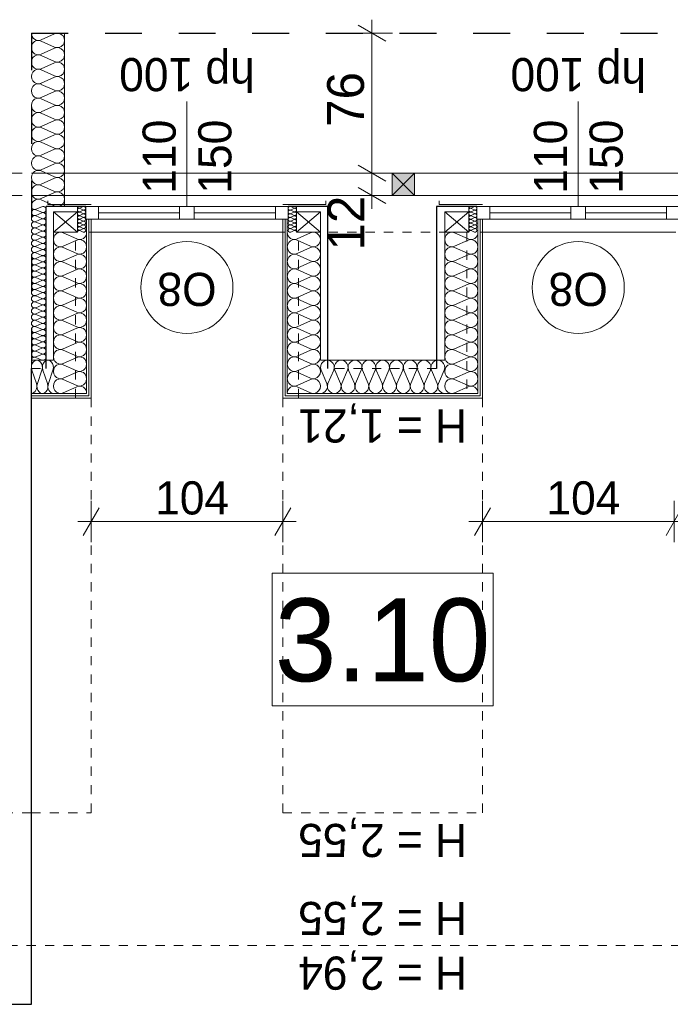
# Model space of a CAD drawing. Extents: x -145259 to -66341, y -2316 to 227384.
# Tile 127 of 143: x -93522 to -89989, y 175704 to 181047. Entities that reach past the tile are written whole.
import ezdxf

# ---------------------------------------------------------------- set-up
doc = ezdxf.new("R2010")
doc.units = 0
doc.header["$MEASUREMENT"] = 0
for name, pattern in [('Hidden Line', [100, 50, -50]), ('Krawędzie ukryte', [150, 100, -50]), ('Przerywana', [400, 200, -200])]:
    doc.linetypes.add(name, pattern=pattern)
for name, color, linetype in [('Arch ocieplenie', 7, 'Continuous'), ('Arch wymiary', 7, 'Continuous'), ('Arch ściany działowe', 7, 'Continuous')]:
    doc.layers.add(name, color=color, linetype=linetype)
for name, color, linetype, lineweight, true_color in [('Arch ocieplenie_Nr_Pióra__24', 7, 'Continuous', 13, 0x029e21), ('Arch okna_Nr_Pióra__25', 7, 'Continuous', 15, 0x40a5ff), ('INWENT.ŚCIANY_Nr_Pióra__2', 7, 'Continuous', 13, 0x7f7f7f), ('Inwentaryzacja Konst._Nr_Pióra__3', 7, 'Continuous', 20, 0xff6600)]:
    doc.layers.add(name, color=color, linetype=linetype, lineweight=lineweight, true_color=true_color)
for name, color, linetype, lineweight in [('Arch opisy okien_Nr_Pióra__21', 7, 'Continuous', 13), ('Arch opisy_Nr_Pióra__1', 7, 'Continuous', 25), ('Arch opisy_Nr_Pióra__21', 7, 'Continuous', 13), ('Arch wymiary_Nr_Pióra__21', 7, 'Continuous', 13), ('Arch wymiary_Nr_Pióra__5', 7, 'Continuous', 13), ('Arch ściany działowe_Nr_Pióra__5', 7, 'Continuous', 13), ('INWENT DACH_Nr_Pióra__21', 7, 'Continuous', 13), ('INWENT OPISY_Nr_Pióra__21', 7, 'Continuous', 13), ('INWENT. OKNA_Nr_Pióra__21', 7, 'Continuous', 13), ('INWENT.ŚCIANY_Nr_Pióra__1', 7, 'Continuous', 25), ('INWENT.ŚCIANY_Nr_Pióra__20', 1, 'Continuous', 20)]:
    doc.layers.add(name, color=color, linetype=linetype, lineweight=lineweight)
doc.styles.add('GENERATED_STYLE_1', font='txt')
doc.styles.add('GENERATED_STYLE_2', font='txt')
doc.styles.add('GENERATED_STYLE_5', font='txt')
doc.styles.add('GENERATED_STYLE_7', font='txt')
doc.styles.add('GENERATED_STYLE_8', font='txt')
doc.dimstyles.new('GENERATED_STYLE__2', dxfattribs={"dimtxt": 179.999995, "dimasz": 114, "dimexe": 0.18, "dimexo": 0, "dimgap": 0.09, "dimtad": 1, "dimtih": 1, "dimtoh": 1, "dimdec": 0, "dimlfac": 0.1, "dimzin": 0, "dimdsep": 46, "dimtxsty": 'GENERATED_STYLE_1', "dimblk": 'ARROWHEAD_2', "dimblk1": 'ARROWHEAD_2', "dimblk2": 'ARROWHEAD_2', "dimcen": 0.09, "dimclrd": 7, "dimclre": 7, "dimclrt": 7, "dimazin": 0, "dimtfac": 1, "dimtdec": 4, "dimtmove": 0, "dimatfit": 3, "dimfxl": 0, "dimtolj": 1, "dimtzin": 0, "dimarcsym": 0})
doc.dimstyles.new('GENERATED_STYLE__5', dxfattribs={"dimtxt": 200, "dimasz": 114, "dimexe": 0.18, "dimexo": 0, "dimgap": 0.09, "dimtad": 1, "dimdec": 0, "dimlfac": 0.1, "dimzin": 0, "dimdsep": 46, "dimtxsty": 'GENERATED_STYLE_2', "dimblk": 'ARROWHEAD_2', "dimblk1": 'ARROWHEAD_2', "dimblk2": 'ARROWHEAD_2', "dimcen": 0.09, "dimclrd": 7, "dimclre": 7, "dimclrt": 7, "dimazin": 0, "dimtfac": 1, "dimtdec": 4, "dimtmove": 0, "dimatfit": 3, "dimfxl": 0, "dimtolj": 1, "dimtzin": 0, "dimarcsym": 0})

# ---------------------------------------------------------------- blocks, each defined once
blk = doc.blocks.new('Ściana_628', base_point=(-92093.7, 178993.6))
at = {"layer": 'Arch ściany działowe_Nr_Pióra__5', "linetype": 'Continuous'}
for p, q in [((-91021.2, 179006.1), (-92081.2, 179006.1)), ((-92093.7, 178993.6), (-91008.7, 178993.6))]:
    blk.add_line(p, q, dxfattribs=at)
blk = doc.blocks.new('Ściana_629', base_point=(-92081.2, 179006.1))
at = {"layer": 'Arch ściany działowe_Nr_Pióra__5', "linetype": 'Continuous'}
for p, q in [((-92081.2, 179006.1), (-91021.2, 179006.1)), ((-91033.7, 179018.6), (-92068.7, 179018.6))]:
    blk.add_line(p, q, dxfattribs=at)
blk = doc.blocks.new('Ściana_630', base_point=(-93458.7, 178993.6))
at = {"layer": 'Arch ściany działowe_Nr_Pióra__5', "linetype": 'Continuous'}
for p, q in [((-93146.2, 179006.1), (-93458.7, 179006.1)), ((-93458.7, 179006.1), (-93458.7, 178993.6)), ((-93458.7, 178993.6), (-93133.7, 178993.6))]:
    blk.add_line(p, q, dxfattribs=at)
blk = doc.blocks.new('Ściana_631', base_point=(-93458.7, 179006.1))
at = {"layer": 'Arch ściany działowe_Nr_Pióra__5', "linetype": 'Continuous'}
for p, q in [((-93158.7, 179018.6), (-93458.7, 179018.6)), ((-93458.7, 179018.6), (-93458.7, 179006.1)), ((-93458.7, 179006.1), (-93146.2, 179006.1))]:
    blk.add_line(p, q, dxfattribs=at)
blk = doc.blocks.new('Ściana_636', base_point=(-92093.7, 178993.6))
at = {"layer": 'Arch ściany działowe_Nr_Pióra__5', "linetype": 'Continuous'}
for p, q in [((-92081.2, 179963.6), (-92093.7, 179963.6)), ((-92093.7, 179963.6), (-92093.7, 178993.6)), ((-92081.2, 179006.1), (-92081.2, 179963.6))]:
    blk.add_line(p, q, dxfattribs=at)
blk = doc.blocks.new('Ściana_637', base_point=(-92081.2, 179006.1))
at = {"layer": 'Arch ściany działowe_Nr_Pióra__5', "linetype": 'Continuous'}
for p, q in [((-92068.7, 179963.6), (-92081.2, 179963.6)), ((-92081.2, 179963.6), (-92081.2, 179006.1)), ((-92068.7, 179018.6), (-92068.7, 179963.6))]:
    blk.add_line(p, q, dxfattribs=at)
blk = doc.blocks.new('Ściana_638', base_point=(-93133.7, 178993.6))
at = {"layer": 'Arch ściany działowe_Nr_Pióra__5', "linetype": 'Continuous'}
for p, q in [((-93133.7, 179963.6), (-93146.2, 179963.6)), ((-93146.2, 179963.6), (-93146.2, 179006.1)), ((-93133.7, 178993.6), (-93133.7, 179963.6))]:
    blk.add_line(p, q, dxfattribs=at)
blk = doc.blocks.new('Ściana_639', base_point=(-93146.2, 179006.1))
at = {"layer": 'Arch ściany działowe_Nr_Pióra__5', "linetype": 'Continuous'}
for p, q in [((-93146.2, 179963.6), (-93158.7, 179963.6)), ((-93158.7, 179963.6), (-93158.7, 179018.6)), ((-93146.2, 179006.1), (-93146.2, 179963.6))]:
    blk.add_line(p, q, dxfattribs=at)
blk = doc.blocks.new('Ściana_642', base_point=(-91008.7, 178993.6))
at = {"layer": 'Arch ściany działowe_Nr_Pióra__5', "linetype": 'Continuous'}
for p, q in [((-91008.7, 179963.6), (-91021.2, 179963.6)), ((-91021.2, 179963.6), (-91021.2, 179006.1)), ((-91008.7, 178993.6), (-91008.7, 179963.6))]:
    blk.add_line(p, q, dxfattribs=at)
blk = doc.blocks.new('Ściana_643', base_point=(-91021.2, 179006.1))
at = {"layer": 'Arch ściany działowe_Nr_Pióra__5', "linetype": 'Continuous'}
for p, q in [((-91021.2, 179963.6), (-91033.7, 179963.6)), ((-91033.7, 179963.6), (-91033.7, 179018.6)), ((-91021.2, 179006.1), (-91021.2, 179963.6))]:
    blk.add_line(p, q, dxfattribs=at)
blk = doc.blocks.new('Izolacja cieplna 14_59', base_point=(-91213.7, 179018.6))
at = {"layer": 'Arch ocieplenie_Nr_Pióra__24', "linetype": 'Continuous'}
for p, q in [((-91854.4, 179072.2), (-91885.6, 179145)), ((-91816.9, 179145), (-91848.1, 179072.2)), ((-91779.4, 179072.2), (-91810.6, 179145)), ((-91741.9, 179145), (-91773.1, 179072.2)), ((-91704.4, 179072.2), (-91735.6, 179145)), ((-91666.9, 179145), (-91698.1, 179072.2)), ((-91629.4, 179072.2), (-91660.6, 179145)), ((-91591.9, 179145), (-91623.1, 179072.2)), ((-91554.4, 179072.2), (-91585.6, 179145)), ((-91516.9, 179145), (-91548.1, 179072.2)), ((-91479.4, 179072.2), (-91510.6, 179145)), ((-91441.9, 179145), (-91473.1, 179072.2)), ((-91404.4, 179072.2), (-91435.6, 179145)), ((-91366.9, 179145), (-91398.1, 179072.2)), ((-91329.4, 179072.2), (-91360.6, 179145)), ((-91291.9, 179145), (-91323.1, 179072.2)), ((-91254.4, 179072.2), (-91285.6, 179145)), ((-91216.9, 179145), (-91248.1, 179072.2))]:
    blk.add_line(p, q, dxfattribs=at)
for centre, start_param, end_param in [((-91851.2, 179160.3), 1.158003, 5.125183), ((-91776.2, 179160.3), 1.158003, 5.125183), ((-91701.2, 179160.3), 1.158003, 5.125183), ((-91626.2, 179160.3), 1.158003, 5.125183), ((-91551.2, 179160.3), 1.158003, 5.125183), ((-91476.2, 179160.3), 1.158003, 5.125183), ((-91401.2, 179160.3), 1.158003, 5.125183), ((-91326.2, 179160.3), 1.158003, 5.125183), ((-91251.2, 179160.3), 1.158003, 5.125183), ((-91888.7, 179056.9), 0, 1.983589), ((-91813.7, 179056.9), 4.299595, 8.266774), ((-91738.7, 179056.9), 4.299595, 8.266774), ((-91663.7, 179056.9), 4.299595, 8.266774), ((-91588.7, 179056.9), 4.299595, 8.266774), ((-91513.7, 179056.9), 4.299595, 8.266774), ((-91438.7, 179056.9), 4.299595, 8.266774), ((-91363.7, 179056.9), 4.299595, 8.266774), ((-91288.7, 179056.9), 4.299595, 8.266774), ((-91213.7, 179056.9), 4.299596, 6.283185)]:
    blk.add_ellipse(centre, major_axis=(0, -38.3), ratio=0.979571, start_param=start_param, end_param=end_param, dxfattribs=at)
blk = doc.blocks.new('Izolacja cieplna 14_60', base_point=(-93458.7, 180973.6))
at = {"layer": 'Arch ocieplenie_Nr_Pióra__24', "linetype": 'Continuous'}
for p, q in [((-93332.4, 180970.3), (-93405.1, 180937.7)), ((-93405.1, 180931.1), (-93332.4, 180898.6)), ((-93332.4, 180892), (-93405.1, 180859.4)), ((-93405.1, 180852.8), (-93332.4, 180820.2)), ((-93332.4, 180813.6), (-93405.1, 180781.1)), ((-93405.1, 180774.5), (-93332.4, 180741.9)), ((-93332.4, 180735.3), (-93405.1, 180702.7)), ((-93405.1, 180696.1), (-93332.4, 180663.6)), ((-93332.4, 180657), (-93405.1, 180624.4)), ((-93405.1, 180617.8), (-93332.4, 180585.2)), ((-93332.4, 180578.6), (-93405.1, 180546.1)), ((-93405.1, 180539.5), (-93332.4, 180506.9)), ((-93332.4, 180500.3), (-93405.1, 180467.7)), ((-93405.1, 180461.1), (-93332.4, 180428.6)), ((-93332.4, 180422), (-93405.1, 180389.4)), ((-93405.1, 180382.8), (-93332.4, 180350.2)), ((-93332.4, 180343.6), (-93405.1, 180311.1)), ((-93405.1, 180304.5), (-93332.4, 180271.9)), ((-93332.4, 180265.3), (-93405.1, 180232.7)), ((-93405.1, 180226.1), (-93332.4, 180193.6)), ((-93332.4, 180187), (-93405.1, 180154.4)), ((-93405.1, 180147.8), (-93332.4, 180115.2)), ((-93332.4, 180108.6), (-93405.1, 180076.1)), ((-93405.1, 180069.5), (-93332.4, 180036.9))]:
    blk.add_line(p, q, dxfattribs=at)
for centre, start_param, end_param in [((-93420.5, 180895.3), 2.7288, 6.695979), ((-93420.5, 180973.6), 4.712389, 6.695979), ((-93317, 180934.4), 5.870392, 9.837571), ((-93317, 180856.1), 5.870392, 9.837571), ((-93420.5, 180816.9), 2.7288, 6.695979), ((-93317, 180777.8), 5.870392, 9.837571), ((-93420.5, 180738.6), 2.7288, 6.695979), ((-93317, 180699.4), 5.870392, 9.837571), ((-93420.5, 180660.3), 2.7288, 6.695979), ((-93317, 180621.1), 5.870392, 9.837571), ((-93420.5, 180581.9), 2.7288, 6.695979), ((-93317, 180542.8), 5.870392, 9.837571), ((-93420.5, 180503.6), 2.7288, 6.695979), ((-93317, 180464.4), 5.870392, 9.837571), ((-93420.5, 180425.3), 2.7288, 6.695979), ((-93317, 180386.1), 5.870392, 9.837571), ((-93420.5, 180346.9), 2.7288, 6.695979), ((-93317, 180307.8), 5.870392, 9.837571), ((-93420.5, 180268.6), 2.7288, 6.695979), ((-93420.5, 180190.3), 2.7288, 6.695979), ((-93317, 180229.4), 5.870392, 9.837571), ((-93317, 180151.1), 5.870392, 9.837571), ((-93420.5, 180111.9), 2.7288, 6.695979), ((-93420.5, 180033.6), 2.7288, 4.712389), ((-93317, 180072.8), 5.870392, 9.837571)]:
    blk.add_ellipse(centre, major_axis=(0, -39.2), ratio=0.977414, start_param=start_param, end_param=end_param, dxfattribs=at)
blk = doc.blocks.new('Izolacja cieplna 14_64', base_point=(-93338.7, 179018.6))
at = {"layer": 'Arch ocieplenie_Nr_Pióra__24', "linetype": 'Continuous'}
for p, q in [((-93431.3, 179072.2), (-93456.2, 179145)), ((-93401.3, 179145), (-93426.2, 179072.2)), ((-93371.3, 179072.2), (-93396.2, 179145)), ((-93341.3, 179145), (-93366.2, 179072.2))]:
    blk.add_line(p, q, dxfattribs=at)
for centre, start_param, end_param in [((-93428.7, 179160.3), 1.158003, 5.125183), ((-93368.7, 179160.3), 1.158003, 5.125183), ((-93458.7, 179056.9), 0, 1.983589), ((-93398.7, 179056.9), 4.299595, 8.266774), ((-93338.7, 179056.9), 4.299596, 6.283185)]:
    blk.add_ellipse(centre, major_axis=(0, -38.3), ratio=0.783657, start_param=start_param, end_param=end_param, dxfattribs=at)
blk = doc.blocks.new('Izolacja cieplna 14_65', base_point=(-93458.7, 180033.6))
at = {"layer": 'Arch ocieplenie_Nr_Pióra__24', "linetype": 'Continuous'}
for p, q in [((-93402.6, 180032.2), (-93434.9, 180018.3)), ((-93434.9, 180015.5), (-93402.6, 180001.6)), ((-93402.6, 179998.8), (-93434.9, 179984.9)), ((-93434.9, 179982.1), (-93402.6, 179968.2)), ((-93402.6, 179965.4), (-93434.9, 179951.5)), ((-93434.9, 179948.7), (-93402.6, 179934.8)), ((-93402.6, 179932), (-93434.9, 179918.1)), ((-93434.9, 179915.3), (-93402.6, 179901.4)), ((-93402.6, 179898.6), (-93434.9, 179884.7)), ((-93434.9, 179881.9), (-93402.6, 179868)), ((-93402.6, 179865.2), (-93434.9, 179851.3)), ((-93434.9, 179848.5), (-93402.6, 179834.6)), ((-93402.6, 179831.8), (-93434.9, 179817.9)), ((-93434.9, 179815.1), (-93402.6, 179801.2)), ((-93402.6, 179798.4), (-93434.9, 179784.5)), ((-93434.9, 179781.7), (-93402.6, 179767.8)), ((-93402.6, 179765), (-93434.9, 179751.1)), ((-93434.9, 179748.3), (-93402.6, 179734.4)), ((-93402.6, 179731.6), (-93434.9, 179717.7)), ((-93434.9, 179714.9), (-93402.6, 179701)), ((-93402.6, 179698.2), (-93434.9, 179684.3)), ((-93434.9, 179681.5), (-93402.6, 179667.6)), ((-93402.6, 179664.8), (-93434.9, 179650.9)), ((-93434.9, 179648.1), (-93402.6, 179634.2)), ((-93402.6, 179631.4), (-93434.9, 179617.5)), ((-93434.9, 179614.7), (-93402.6, 179600.8)), ((-93402.6, 179598), (-93434.9, 179584.1)), ((-93434.9, 179581.3), (-93402.6, 179567.4)), ((-93402.6, 179564.6), (-93434.9, 179550.7)), ((-93434.9, 179547.9), (-93402.6, 179534)), ((-93402.6, 179531.2), (-93434.9, 179517.3)), ((-93434.9, 179514.5), (-93402.6, 179500.6)), ((-93402.6, 179497.8), (-93434.9, 179483.9)), ((-93434.9, 179481.1), (-93402.6, 179467.2)), ((-93402.6, 179464.4), (-93434.9, 179450.5)), ((-93434.9, 179447.7), (-93402.6, 179433.8)), ((-93402.6, 179431), (-93434.9, 179417.1)), ((-93434.9, 179414.3), (-93402.6, 179400.4)), ((-93402.6, 179397.6), (-93434.9, 179383.7)), ((-93434.9, 179380.9), (-93402.6, 179367)), ((-93402.6, 179364.2), (-93434.9, 179350.3)), ((-93434.9, 179347.5), (-93402.6, 179333.6)), ((-93402.6, 179330.8), (-93434.9, 179316.9)), ((-93434.9, 179314.1), (-93402.6, 179300.2)), ((-93402.6, 179297.4), (-93434.9, 179283.5)), ((-93434.9, 179280.7), (-93402.6, 179266.8)), ((-93402.6, 179264), (-93434.9, 179250.1)), ((-93434.9, 179247.3), (-93402.6, 179233.4)), ((-93402.6, 179230.6), (-93434.9, 179216.7)), ((-93434.9, 179213.9), (-93402.6, 179200))]:
    blk.add_line(p, q, dxfattribs=at)
for centre, start_param, end_param in [((-93441.7, 180000.2), 1.158004, 5.125183), ((-93441.7, 180033.6), 3.141593, 5.125182), ((-93395.8, 180016.9), 4.299595, 8.266775), ((-93441.7, 179966.8), 1.158004, 5.125183), ((-93395.8, 179983.5), 4.299595, 8.266775), ((-93395.8, 179950.1), 4.299595, 8.266775), ((-93441.7, 179933.4), 1.158004, 5.125183), ((-93441.7, 179900), 1.158004, 5.125183), ((-93395.8, 179916.7), 4.299595, 8.266775), ((-93441.7, 179866.6), 1.158004, 5.125183), ((-93395.8, 179883.3), 4.299595, 8.266775), ((-93395.8, 179849.9), 4.299595, 8.266775), ((-93441.7, 179833.2), 1.158004, 5.125183), ((-93441.7, 179799.8), 1.158004, 5.125183), ((-93395.8, 179816.5), 4.299595, 8.266775), ((-93441.7, 179766.4), 1.158004, 5.125183), ((-93441.7, 179733), 1.158004, 5.125183), ((-93395.8, 179783.1), 4.299595, 8.266775), ((-93395.8, 179749.7), 4.299595, 8.266775), ((-93441.7, 179699.6), 1.158004, 5.125183), ((-93395.8, 179716.3), 4.299595, 8.266775), ((-93395.8, 179682.9), 4.299595, 8.266775), ((-93441.7, 179666.2), 1.158004, 5.125183), ((-93441.7, 179632.8), 1.158004, 5.125183), ((-93395.8, 179649.5), 4.299595, 8.266775), ((-93441.7, 179599.4), 1.158004, 5.125183), ((-93395.8, 179616.1), 4.299595, 8.266775), ((-93395.8, 179582.7), 4.299595, 8.266775), ((-93441.7, 179566), 1.158004, 5.125183), ((-93441.7, 179532.6), 1.158004, 5.125183), ((-93395.8, 179549.3), 4.299595, 8.266775), ((-93441.7, 179499.2), 1.158004, 5.125183), ((-93441.7, 179465.8), 1.158004, 5.125183), ((-93395.8, 179515.9), 4.299595, 8.266775), ((-93395.8, 179482.5), 4.299595, 8.266775), ((-93441.7, 179432.4), 1.158004, 5.125183), ((-93395.8, 179449.1), 4.299595, 8.266775), ((-93395.8, 179415.7), 4.299595, 8.266775), ((-93441.7, 179399), 1.158004, 5.125183), ((-93441.7, 179365.6), 1.158004, 5.125183), ((-93395.8, 179382.3), 4.299595, 8.266775), ((-93441.7, 179332.2), 1.158004, 5.125183), ((-93395.8, 179348.9), 4.299595, 8.266775), ((-93395.8, 179315.5), 4.299595, 8.266775), ((-93441.7, 179298.8), 1.158004, 5.125183), ((-93441.7, 179265.4), 1.158004, 5.125183), ((-93395.8, 179282.1), 4.299595, 8.266775), ((-93441.7, 179232), 1.158004, 5.125183), ((-93441.7, 179198.6), 1.158004, 3.141593), ((-93395.8, 179248.7), 4.299595, 8.266775), ((-93395.8, 179215.3), 4.299595, 8.266775)]:
    blk.add_ellipse(centre, major_axis=(17, 0), ratio=0.98152, start_param=start_param, end_param=end_param, dxfattribs=at)
blk = doc.blocks.new('Izolacja cieplna 14_71', base_point=(-92068.7, 179893.6))
at = {"layer": 'Arch ocieplenie_Nr_Pióra__24', "linetype": 'Continuous'}
for p, q in [((-91942.4, 179890.3), (-92015.1, 179857.2)), ((-92015.1, 179850.5), (-91942.4, 179817.4)), ((-91942.4, 179810.7), (-92015.1, 179777.6)), ((-92015.1, 179770.9), (-91942.4, 179737.9)), ((-91942.4, 179731.2), (-92015.1, 179698.1)), ((-92015.1, 179691.4), (-91942.4, 179658.3)), ((-91942.4, 179651.6), (-92015.1, 179618.5)), ((-92015.1, 179611.9), (-91942.4, 179578.8)), ((-91942.4, 179572.1), (-92015.1, 179539)), ((-92015.1, 179532.3), (-91942.4, 179499.2)), ((-91942.4, 179492.5), (-92015.1, 179459.4)), ((-92015.1, 179452.8), (-91942.4, 179419.7)), ((-91942.4, 179413), (-92015.1, 179379.9)), ((-92015.1, 179373.2), (-91942.4, 179340.1)), ((-91942.4, 179333.4), (-92015.1, 179300.4)), ((-92015.1, 179293.7), (-91942.4, 179260.6)), ((-91942.4, 179253.9), (-92015.1, 179220.8)), ((-92015.1, 179214.1), (-91942.4, 179181)), ((-91942.4, 179174.4), (-92015.1, 179141.3)), ((-92015.1, 179134.6), (-91942.4, 179101.5)), ((-91942.4, 179094.8), (-92015.1, 179061.7)), ((-92015.1, 179055), (-91942.4, 179021.9))]:
    blk.add_line(p, q, dxfattribs=at)
for centre, start_param, end_param in [((-92030.5, 179814.1), 2.7288, 6.695979), ((-92030.5, 179893.6), 4.712389, 6.695979), ((-91927, 179853.8), 5.870392, 9.837571), ((-91927, 179774.3), 5.870392, 9.837571), ((-92030.5, 179734.5), 2.7288, 6.695979), ((-92030.5, 179655), 2.7288, 6.695979), ((-91927, 179694.7), 5.870392, 9.837571), ((-91927, 179615.2), 5.870392, 9.837571), ((-92030.5, 179575.4), 2.7288, 6.695979), ((-92030.5, 179495.9), 2.7288, 6.695979), ((-91927, 179535.6), 5.870392, 9.837571), ((-91927, 179456.1), 5.870392, 9.837571), ((-92030.5, 179416.3), 2.7288, 6.695979), ((-92030.5, 179336.8), 2.7288, 6.695979), ((-91927, 179376.6), 5.870392, 9.837571), ((-91927, 179297), 5.870392, 9.837571), ((-92030.5, 179257.2), 2.7288, 6.695979), ((-92030.5, 179177.7), 2.7288, 6.695979), ((-91927, 179217.5), 5.870392, 9.837571), ((-91927, 179137.9), 5.870392, 9.837571), ((-92030.5, 179098.1), 2.7288, 6.695979), ((-92030.5, 179018.6), 2.7288, 4.712389), ((-91927, 179058.4), 5.870392, 9.837571)]:
    blk.add_ellipse(centre, major_axis=(0, -39.8), ratio=0.96252, start_param=start_param, end_param=end_param, dxfattribs=at)
blk = doc.blocks.new('Izolacja cieplna 14_72', base_point=(-93158.7, 179893.6))
at = {"layer": 'Arch ocieplenie_Nr_Pióra__24', "linetype": 'Continuous'}
for p, q in [((-93285.1, 179890.3), (-93212.4, 179857.2)), ((-93212.4, 179850.5), (-93285.1, 179817.4)), ((-93285.1, 179810.7), (-93212.4, 179777.6)), ((-93212.4, 179770.9), (-93285.1, 179737.9)), ((-93285.1, 179731.2), (-93212.4, 179698.1)), ((-93212.4, 179691.4), (-93285.1, 179658.3)), ((-93285.1, 179651.6), (-93212.4, 179618.5)), ((-93212.4, 179611.9), (-93285.1, 179578.8)), ((-93285.1, 179572.1), (-93212.4, 179539)), ((-93212.4, 179532.3), (-93285.1, 179499.2)), ((-93285.1, 179492.5), (-93212.4, 179459.4)), ((-93212.4, 179452.8), (-93285.1, 179419.7)), ((-93285.1, 179413), (-93212.4, 179379.9)), ((-93212.4, 179373.2), (-93285.1, 179340.1)), ((-93285.1, 179333.4), (-93212.4, 179300.4)), ((-93212.4, 179293.7), (-93285.1, 179260.6)), ((-93285.1, 179253.9), (-93212.4, 179220.8)), ((-93212.4, 179214.1), (-93285.1, 179181)), ((-93285.1, 179174.4), (-93212.4, 179141.3)), ((-93212.4, 179134.6), (-93285.1, 179101.5)), ((-93285.1, 179094.8), (-93212.4, 179061.7)), ((-93212.4, 179055), (-93285.1, 179021.9))]:
    blk.add_line(p, q, dxfattribs=at)
for centre, start_param, end_param in [((-93300.5, 179853.8), 2.728799, 6.695979), ((-93197, 179893.6), 5.870392, 7.853982), ((-93197, 179814.1), 5.870392, 9.837571), ((-93300.5, 179774.3), 2.728799, 6.695979), ((-93197, 179734.5), 5.870392, 9.837571), ((-93300.5, 179694.7), 2.728799, 6.695979), ((-93197, 179655), 5.870392, 9.837571), ((-93300.5, 179615.2), 2.728799, 6.695979), ((-93197, 179575.4), 5.870392, 9.837571), ((-93300.5, 179535.6), 2.728799, 6.695979), ((-93197, 179495.9), 5.870392, 9.837571), ((-93300.5, 179456.1), 2.728799, 6.695979), ((-93197, 179416.3), 5.870392, 9.837571), ((-93300.5, 179376.6), 2.728799, 6.695979), ((-93197, 179336.8), 5.870392, 9.837571), ((-93300.5, 179297), 2.728799, 6.695979), ((-93197, 179257.2), 5.870392, 9.837571), ((-93300.5, 179217.5), 2.728799, 6.695979), ((-93197, 179177.7), 5.870392, 9.837571), ((-93300.5, 179137.9), 2.728799, 6.695979), ((-93197, 179098.1), 5.870392, 9.837571), ((-93300.5, 179058.4), 2.728799, 6.695979), ((-93197, 179018.6), 1.570796, 3.554385)]:
    blk.add_ellipse(centre, major_axis=(0, -39.8), ratio=0.96252, start_param=start_param, end_param=end_param, dxfattribs=at)
blk = doc.blocks.new('Izolacja cieplna 14_73', base_point=(-93208.7, 180033.6))
at = {"layer": 'Arch ocieplenie_Nr_Pióra__24', "linetype": 'Continuous'}
for p, q in [((-93177.1, 180032.8), (-93195.3, 180024.4)), ((-93195.3, 180022.8), (-93177.1, 180014.4)), ((-93177.1, 180012.8), (-93195.3, 180004.4)), ((-93195.3, 180002.8), (-93177.1, 179994.4)), ((-93177.1, 179992.8), (-93195.3, 179984.4)), ((-93195.3, 179982.8), (-93177.1, 179974.4)), ((-93177.1, 179972.8), (-93195.3, 179964.4)), ((-93195.3, 179962.8), (-93177.1, 179954.4)), ((-93177.1, 179952.8), (-93195.3, 179944.4)), ((-93195.3, 179942.8), (-93177.1, 179934.4)), ((-93177.1, 179932.8), (-93195.3, 179924.4)), ((-93195.3, 179922.8), (-93177.1, 179914.4)), ((-93177.1, 179912.8), (-93195.3, 179904.4)), ((-93195.3, 179902.8), (-93177.1, 179894.4))]:
    blk.add_line(p, q, dxfattribs=at)
for centre, start_param, end_param in [((-93199.2, 180013.6), 2.7288, 6.695979), ((-93199.2, 180033.6), 4.712389, 6.695979), ((-93173.3, 180023.6), 5.870392, 9.837571), ((-93199.2, 179993.6), 2.7288, 6.695979), ((-93199.2, 179973.6), 2.7288, 6.695979), ((-93199.2, 179953.6), 2.7288, 6.695979), ((-93173.3, 180003.6), 5.870392, 9.837571), ((-93173.3, 179983.6), 5.870392, 9.837571), ((-93173.3, 179963.6), 5.870392, 9.837571), ((-93199.2, 179933.6), 2.7288, 6.695979), ((-93199.2, 179913.6), 2.7288, 6.695979), ((-93173.3, 179943.6), 5.870392, 9.837571), ((-93173.3, 179923.6), 5.870392, 9.837571), ((-93173.3, 179903.6), 5.870392, 9.837571), ((-93199.2, 179893.6), 2.7288, 4.712389)]:
    blk.add_ellipse(centre, major_axis=(0, -10), ratio=0.957061, start_param=start_param, end_param=end_param, dxfattribs=at)
blk = doc.blocks.new('Izolacja cieplna 14_74', base_point=(-92018.7, 180033.6))
at = {"layer": 'Arch ocieplenie_Nr_Pióra__24', "linetype": 'Continuous'}
for p, q in [((-92050.3, 180032.8), (-92032.1, 180024.4)), ((-92032.1, 180022.8), (-92050.3, 180014.4)), ((-92050.3, 180012.8), (-92032.1, 180004.4)), ((-92032.1, 180002.8), (-92050.3, 179994.4)), ((-92050.3, 179992.8), (-92032.1, 179984.4)), ((-92032.1, 179982.8), (-92050.3, 179974.4)), ((-92050.3, 179972.8), (-92032.1, 179964.4)), ((-92032.1, 179962.8), (-92050.3, 179954.4)), ((-92050.3, 179952.8), (-92032.1, 179944.4)), ((-92032.1, 179942.8), (-92050.3, 179934.4)), ((-92050.3, 179932.8), (-92032.1, 179924.4)), ((-92032.1, 179922.8), (-92050.3, 179914.4)), ((-92050.3, 179912.8), (-92032.1, 179904.4)), ((-92032.1, 179902.8), (-92050.3, 179894.4))]:
    blk.add_line(p, q, dxfattribs=at)
for centre, start_param, end_param in [((-92054.2, 180023.6), 2.728799, 6.695979), ((-92028.3, 180033.6), 5.870392, 7.853982), ((-92028.3, 180013.6), 5.870392, 9.837571), ((-92054.2, 180003.6), 2.728799, 6.695979), ((-92054.2, 179983.6), 2.728799, 6.695979), ((-92054.2, 179963.6), 2.728799, 6.695979), ((-92028.3, 179993.6), 5.870392, 9.837571), ((-92028.3, 179973.6), 5.870392, 9.837571), ((-92028.3, 179953.6), 5.870392, 9.837571), ((-92054.2, 179943.6), 2.728799, 6.695979), ((-92054.2, 179923.6), 2.728799, 6.695979), ((-92054.2, 179903.6), 2.728799, 6.695979), ((-92028.3, 179933.6), 5.870392, 9.837571), ((-92028.3, 179913.6), 5.870392, 9.837571), ((-92028.3, 179893.6), 1.570796, 3.554385)]:
    blk.add_ellipse(centre, major_axis=(0, -10), ratio=0.957061, start_param=start_param, end_param=end_param, dxfattribs=at)
blk = doc.blocks.new('Izolacja cieplna 14_76', base_point=(-91033.7, 179893.6))
at = {"layer": 'Arch ocieplenie_Nr_Pióra__24', "linetype": 'Continuous'}
for p, q in [((-91160.1, 179890.3), (-91087.4, 179857.2)), ((-91087.4, 179850.5), (-91160.1, 179817.4)), ((-91160.1, 179810.7), (-91087.4, 179777.6)), ((-91087.4, 179770.9), (-91160.1, 179737.9)), ((-91160.1, 179731.2), (-91087.4, 179698.1)), ((-91087.4, 179691.4), (-91160.1, 179658.3)), ((-91160.1, 179651.6), (-91087.4, 179618.5)), ((-91087.4, 179611.9), (-91160.1, 179578.8)), ((-91160.1, 179572.1), (-91087.4, 179539)), ((-91087.4, 179532.3), (-91160.1, 179499.2)), ((-91160.1, 179492.5), (-91087.4, 179459.4)), ((-91087.4, 179452.8), (-91160.1, 179419.7)), ((-91160.1, 179413), (-91087.4, 179379.9)), ((-91087.4, 179373.2), (-91160.1, 179340.1)), ((-91160.1, 179333.4), (-91087.4, 179300.4)), ((-91087.4, 179293.7), (-91160.1, 179260.6)), ((-91160.1, 179253.9), (-91087.4, 179220.8)), ((-91087.4, 179214.1), (-91160.1, 179181)), ((-91160.1, 179174.4), (-91087.4, 179141.3)), ((-91087.4, 179134.6), (-91160.1, 179101.5)), ((-91160.1, 179094.8), (-91087.4, 179061.7)), ((-91087.4, 179055), (-91160.1, 179021.9))]:
    blk.add_line(p, q, dxfattribs=at)
for centre, start_param, end_param in [((-91175.5, 179853.8), 2.728799, 6.695979), ((-91072, 179893.6), 5.870392, 7.853982), ((-91072, 179814.1), 5.870392, 9.837571), ((-91175.5, 179774.3), 2.728799, 6.695979), ((-91072, 179734.5), 5.870392, 9.837571), ((-91175.5, 179694.7), 2.728799, 6.695979), ((-91072, 179655), 5.870392, 9.837571), ((-91175.5, 179615.2), 2.728799, 6.695979), ((-91072, 179575.4), 5.870392, 9.837571), ((-91175.5, 179535.6), 2.728799, 6.695979), ((-91072, 179495.9), 5.870392, 9.837571), ((-91175.5, 179456.1), 2.728799, 6.695979), ((-91072, 179416.3), 5.870392, 9.837571), ((-91175.5, 179376.6), 2.728799, 6.695979), ((-91072, 179336.8), 5.870392, 9.837571), ((-91175.5, 179297), 2.728799, 6.695979), ((-91072, 179257.2), 5.870392, 9.837571), ((-91175.5, 179217.5), 2.728799, 6.695979), ((-91072, 179177.7), 5.870392, 9.837571), ((-91175.5, 179137.9), 2.728799, 6.695979), ((-91072, 179098.1), 5.870392, 9.837571), ((-91175.5, 179058.4), 2.728799, 6.695979), ((-91072, 179018.6), 1.570796, 3.554385)]:
    blk.add_ellipse(centre, major_axis=(0, -39.8), ratio=0.96252, start_param=start_param, end_param=end_param, dxfattribs=at)
blk = doc.blocks.new('Izolacja cieplna 14_77', base_point=(-91083.7, 180033.6))
at = {"layer": 'Arch ocieplenie_Nr_Pióra__24', "linetype": 'Continuous'}
for p, q in [((-91052.1, 180032.8), (-91070.3, 180024.4)), ((-91070.3, 180022.8), (-91052.1, 180014.4)), ((-91052.1, 180012.8), (-91070.3, 180004.4)), ((-91070.3, 180002.8), (-91052.1, 179994.4)), ((-91052.1, 179992.8), (-91070.3, 179984.4)), ((-91070.3, 179982.8), (-91052.1, 179974.4)), ((-91052.1, 179972.8), (-91070.3, 179964.4)), ((-91070.3, 179962.8), (-91052.1, 179954.4)), ((-91052.1, 179952.8), (-91070.3, 179944.4)), ((-91070.3, 179942.8), (-91052.1, 179934.4)), ((-91052.1, 179932.8), (-91070.3, 179924.4)), ((-91070.3, 179922.8), (-91052.1, 179914.4)), ((-91052.1, 179912.8), (-91070.3, 179904.4)), ((-91070.3, 179902.8), (-91052.1, 179894.4))]:
    blk.add_line(p, q, dxfattribs=at)
for centre, start_param, end_param in [((-91074.2, 180013.6), 2.7288, 6.695979), ((-91074.2, 180033.6), 4.712389, 6.695979), ((-91048.3, 180023.6), 5.870392, 9.837571), ((-91074.2, 179993.6), 2.7288, 6.695979), ((-91074.2, 179973.6), 2.7288, 6.695979), ((-91074.2, 179953.6), 2.7288, 6.695979), ((-91048.3, 180003.6), 5.870392, 9.837571), ((-91048.3, 179983.6), 5.870392, 9.837571), ((-91048.3, 179963.6), 5.870392, 9.837571), ((-91074.2, 179933.6), 2.7288, 6.695979), ((-91074.2, 179913.6), 2.7288, 6.695979), ((-91048.3, 179943.6), 5.870392, 9.837571), ((-91048.3, 179923.6), 5.870392, 9.837571), ((-91048.3, 179903.6), 5.870392, 9.837571), ((-91074.2, 179893.6), 2.7288, 4.712389)]:
    blk.add_ellipse(centre, major_axis=(0, -10), ratio=0.957061, start_param=start_param, end_param=end_param, dxfattribs=at)
blk = doc.blocks.new('*D1629')
at = {"layer": 'Arch wymiary_Nr_Pióra__5', "linetype": 'Continuous'}
for p, q in [((-93133.7, 178210.7), (-93133.7, 178435.7)), ((-92093.7, 178210.7), (-92093.7, 178435.7)), ((-93090.4, 178398.2), (-93177, 178248.2)), ((-92137, 178248.2), (-92050.4, 178398.2)), ((-93207.1, 178323.2), (-93133.7, 178323.2)), ((-93133.7, 178323.2), (-92093.7, 178323.2)), ((-92093.7, 178323.2), (-92020.4, 178323.2))]:
    blk.add_line(p, q, dxfattribs=at)
at = {"layer": 'Arch wymiary_Nr_Pióra__21', "insert": (-92786.5, 178359.2), "char_height": 180, "attachment_point": 7, "style": 'GENERATED_STYLE_1'}
blk.add_mtext('{104}', dxfattribs=at)
blk = doc.blocks.new('ARROWHEAD_2')
at = {"color": 0, "linetype": 'Continuous', "lineweight": 0}
for p, q in [((-0.378, -0.655), (0.378, 0.655)), ((0, 0), (-1, 0))]:
    blk.add_line(p, q, dxfattribs=at)
blk = doc.blocks.new('*D1631')
at = {"layer": 'Arch wymiary_Nr_Pióra__5', "linetype": 'Continuous'}
for p, q in [((-91008.7, 178210.7), (-91008.7, 178435.7)), ((-89968.7, 178210.7), (-89968.7, 178435.7)), ((-90965.4, 178398.2), (-91052, 178248.2)), ((-90012, 178248.2), (-89925.4, 178398.2)), ((-91082.1, 178323.2), (-91008.7, 178323.2)), ((-91008.7, 178323.2), (-89968.7, 178323.2)), ((-89968.7, 178323.2), (-89895.4, 178323.2))]:
    blk.add_line(p, q, dxfattribs=at)
at = {"layer": 'Arch wymiary_Nr_Pióra__21', "insert": (-90661.5, 178359.2), "char_height": 180, "attachment_point": 7, "style": 'GENERATED_STYLE_1'}
blk.add_mtext('{104}', dxfattribs=at)
blk = doc.blocks.new('*D1661')
at = {"layer": 'Arch wymiary_Nr_Pióra__5', "linetype": 'Continuous'}
for p, q in [((-91684.6, 180256.9), (-91534.6, 180170.3)), ((-91497.1, 180213.6), (-91722.1, 180213.6)), ((-91609.6, 180093.6), (-91609.6, 180213.6)), ((-91684.6, 180136.9), (-91534.6, 180050.3)), ((-91497.1, 180093.6), (-91722.1, 180093.6)), ((-91609.6, 180020.3), (-91609.6, 180093.6))]:
    blk.add_line(p, q, dxfattribs=at)
at = {"layer": 'Arch wymiary_Nr_Pióra__5', "char_height": 200, "attachment_point": 7, "rotation": 90, "style": 'GENERATED_STYLE_2'}
for s, insert in [('{76}', (-91649.6, 180465.6)), ('{12}', (-91649.6, 179794.3))]:
    blk.add_mtext(s, dxfattribs=dict(at, insert=insert))
blk = doc.blocks.new('*D1662')
at = {"layer": 'Arch wymiary_Nr_Pióra__5', "linetype": 'Continuous'}
for p, q in [((-91609.6, 180973.6), (-91609.6, 181047)), ((-91534.6, 180930.3), (-91684.6, 181016.9)), ((-91497.1, 180973.6), (-91722.1, 180973.6)), ((-91609.6, 180213.6), (-91609.6, 180973.6)), ((-91684.6, 180256.9), (-91534.6, 180170.3)), ((-91497.1, 180213.6), (-91722.1, 180213.6))]:
    blk.add_line(p, q, dxfattribs=at)
at = {"layer": 'Arch wymiary_Nr_Pióra__5', "char_height": 200, "attachment_point": 7, "rotation": 90, "style": 'GENERATED_STYLE_2'}
for s, insert in [('{76}', (-91649.6, 180465.6)), ('{12}', (-91649.6, 179794.3))]:
    blk.add_mtext(s, dxfattribs=dict(at, insert=insert))

msp = doc.modelspace()

# ---------------------------------------------------------------- hatches: boundary and pattern name
at = {"layer": 'Arch okna_Nr_Pióra__25', "linetype": 'Continuous'}
msp.add_hatch(color=256, dxfattribs=at).paths.add_polyline_path([(-91498.7, 180093.6), (-91378.7, 180093.6), (-91378.7, 180213.6), (-91498.7, 180213.6)], flags=0)

# ---------------------------------------------------------------- linework, layer by layer
at = {"layer": 'Arch ocieplenie_Nr_Pióra__24', "linetype": 'Continuous'}
for p, q in [((-93278.7, 180973.6), (-93278.7, 180033.6)), ((-93208.7, 180033.6), (-93208.7, 180003.6)), ((-92018.7, 180033.6), (-92018.7, 180003.6)), ((-91083.7, 180033.6), (-91083.7, 180003.6)), ((-93338.7, 179893.6), (-93338.7, 179198.6)), ((-91888.7, 179893.6), (-91888.7, 179198.6)), ((-91213.7, 179893.6), (-91213.7, 179198.6)), ((-93338.7, 179198.6), (-93455.9, 179198.6)), ((-91213.7, 179198.6), (-91888.7, 179198.6))]:
    msp.add_line(p, q, dxfattribs=at)
at = {"layer": 'Arch opisy okien_Nr_Pióra__21', "linetype": 'Continuous'}
for centre in [(-92613.7, 179593.6), (-90488.7, 179593.6)]:
    msp.add_circle(centre, 250, dxfattribs=at)
at = {"layer": 'Arch opisy_Nr_Pióra__21', "linetype": 'Continuous'}
for p, q in [((-90951.2, 178042.7), (-92151.2, 178042.7)), ((-92151.2, 178042.7), (-92151.2, 177322.7)), ((-90951.2, 177322.7), (-90951.2, 178042.7)), ((-92151.2, 177322.7), (-90951.2, 177322.7))]:
    msp.add_line(p, q, dxfattribs=at)
at = {"layer": 'INWENT DACH_Nr_Pióra__21', "linetype": 'Hidden Line'}
for p, q in [((-91093.7, 179893.6), (-91848.7, 179893.6)), ((-93133.7, 178993.6), (-93133.7, 176743.6)), ((-92093.7, 178993.6), (-92093.7, 176743.6)), ((-91008.7, 178993.6), (-91008.7, 176743.6)), ((-93458.7, 176743.6), (-97183.7, 176743.6)), ((-93458.7, 176743.6), (-93133.7, 176743.6)), ((-92093.7, 176743.6), (-91008.7, 176743.6)), ((-123484.3, 176023.6), (-88108.7, 176023.6))]:
    msp.add_line(p, q, dxfattribs=at)
at = {"layer": 'INWENT OPISY_Nr_Pióra__21', "linetype": 'Continuous'}
for p, q in [((-92613.7, 180033.6), (-92613.7, 180603.6)), ((-90488.7, 180033.6), (-90488.7, 180603.6))]:
    msp.add_line(p, q, dxfattribs=at)
at = {"layer": 'INWENT. OKNA_Nr_Pióra__21', "linetype": 'Continuous'}
for p, q in [((-93163.7, 180033.6), (-92063.7, 180033.6)), ((-93163.7, 180033.6), (-93163.7, 179963.6)), ((-93093.7, 180033.6), (-93093.7, 179963.6)), ((-92653.7, 180033.6), (-92653.7, 179963.6)), ((-92573.7, 180033.6), (-92573.7, 179963.6)), ((-92133.7, 180033.6), (-92133.7, 179963.6)), ((-92063.7, 180033.6), (-92063.7, 179963.6)), ((-91038.7, 180033.6), (-89938.7, 180033.6)), ((-91038.7, 180033.6), (-91038.7, 179963.6)), ((-90968.7, 180033.6), (-90968.7, 179963.6)), ((-90528.7, 180033.6), (-90528.7, 179963.6)), ((-90448.7, 180033.6), (-90448.7, 179963.6)), ((-90008.7, 180033.6), (-90008.7, 179963.6)), ((-93338.7, 180003.6), (-93208.7, 179893.6)), ((-93338.7, 179893.6), (-93208.7, 180003.6)), ((-93338.7, 180003.6), (-93208.7, 180003.6)), ((-93338.7, 179893.6), (-93338.7, 180003.6)), ((-93208.7, 180003.6), (-93208.7, 179893.6)), ((-93093.7, 179998.6), (-92653.7, 179998.6)), ((-92573.7, 179998.6), (-92133.7, 179998.6)), ((-91888.7, 180003.6), (-92018.7, 180003.6)), ((-92018.7, 180003.6), (-92018.7, 179893.6)), ((-91888.7, 179893.6), (-92018.7, 180003.6)), ((-91888.7, 180003.6), (-92018.7, 179893.6)), ((-91888.7, 179893.6), (-91888.7, 180003.6)), ((-91213.7, 180003.6), (-91083.7, 179893.6)), ((-91213.7, 179893.6), (-91083.7, 180003.6)), ((-91213.7, 180003.6), (-91083.7, 180003.6)), ((-91213.7, 179893.6), (-91213.7, 180003.6)), ((-91083.7, 180003.6), (-91083.7, 179893.6)), ((-90968.7, 179998.6), (-90528.7, 179998.6)), ((-90448.7, 179998.6), (-90008.7, 179998.6)), ((-92063.7, 179963.6), (-93163.7, 179963.6)), ((-89938.7, 179963.6), (-91038.7, 179963.6)), ((-93208.7, 179893.6), (-93338.7, 179893.6)), ((-93143.7, 179893.6), (-92083.7, 179893.6)), ((-92018.7, 179893.6), (-91888.7, 179893.6)), ((-91083.7, 179893.6), (-91213.7, 179893.6)), ((-91018.7, 179893.6), (-89958.7, 179893.6))]:
    msp.add_line(p, q, dxfattribs=at)
at = {"layer": 'INWENT.ŚCIANY_Nr_Pióra__1', "linetype": 'Przerywana'}
for q in [(-93458.7, 179153.6), (-87888.7, 180973.6)]:
    msp.add_line((-93458.7, 180973.6), q, dxfattribs=at)
at = {"layer": 'INWENT.ŚCIANY_Nr_Pióra__1', "linetype": 'Continuous'}
for p, q in [((-93378.7, 179153.6), (-93378.7, 180033.6)), ((-93163.7, 180033.6), (-93378.7, 180033.6)), ((-91848.7, 180033.6), (-92063.7, 180033.6)), ((-91848.7, 179153.6), (-91848.7, 180033.6)), ((-91258.7, 180033.6), (-91258.7, 179153.6)), ((-91038.7, 180033.6), (-91258.7, 180033.6)), ((-93458.7, 178993.6), (-93458.7, 179153.6)), ((-93458.7, 175703.6), (-93458.7, 178993.6)), ((-93738.7, 175703.6), (-93458.7, 175703.6))]:
    msp.add_line(p, q, dxfattribs=at)
at = {"layer": 'INWENT.ŚCIANY_Nr_Pióra__2', "linetype": 'Hidden Line'}
for p, q in [((-93218.7, 178993.6), (-93218.7, 179893.6)), ((-92008.7, 178993.6), (-92008.7, 179893.6)), ((-91093.7, 179893.6), (-91093.7, 178993.6)), ((-93458.7, 179153.6), (-93378.7, 179153.6)), ((-91258.7, 179153.6), (-91848.7, 179153.6))]:
    msp.add_line(p, q, dxfattribs=at)
at = {"layer": 'INWENT.ŚCIANY_Nr_Pióra__20', "linetype": 'Continuous'}
for p, q in [((-93368.7, 180043.6), (-93368.7, 180063.6)), ((-93133.7, 180043.6), (-93368.7, 180043.6)), ((-92093.7, 180043.6), (-91858.7, 180043.6)), ((-91858.7, 180043.6), (-91858.7, 180063.6)), ((-91243.7, 180043.6), (-91243.7, 180063.6)), ((-91008.7, 180043.6), (-91243.7, 180043.6))]:
    msp.add_line(p, q, dxfattribs=at)
at = {"layer": 'Inwentaryzacja Konst._Nr_Pióra__3', "linetype": 'Krawędzie ukryte'}
for p, q in [((-96608.7, 180213.6), (-93458.7, 180213.6)), ((-96608.7, 180093.6), (-93458.7, 180093.6))]:
    msp.add_line(p, q, dxfattribs=at)
at = {"layer": 'Inwentaryzacja Konst._Nr_Pióra__3', "linetype": 'Continuous'}
for p, q in [((-93458.7, 180213.6), (-87888.7, 180213.6)), ((-91498.7, 180093.6), (-91498.7, 180213.6)), ((-91498.7, 180213.6), (-91378.7, 180213.6)), ((-91498.7, 180093.6), (-91378.7, 180213.6)), ((-91378.7, 180093.6), (-91498.7, 180213.6)), ((-91378.7, 180213.6), (-91378.7, 180093.6)), ((-93458.7, 180093.6), (-87888.7, 180093.6)), ((-91378.7, 180093.6), (-91498.7, 180093.6))]:
    msp.add_line(p, q, dxfattribs=at)

# ---------------------------------------------------------------- block references
at = {"layer": 'Arch ocieplenie', "color": 104, "linetype": 'Continuous', "lineweight": 20, "true_color": 0x029e21}
for name, p in [('Izolacja cieplna 14_60', (-93458.7, 180973.6)), ('Izolacja cieplna 14_65', (-93458.7, 180033.6)), ('Izolacja cieplna 14_73', (-93208.7, 180033.6)), ('Izolacja cieplna 14_74', (-92018.7, 180033.6)), ('Izolacja cieplna 14_77', (-91083.7, 180033.6)), ('Izolacja cieplna 14_72', (-93158.7, 179893.6)), ('Izolacja cieplna 14_71', (-92068.7, 179893.6)), ('Izolacja cieplna 14_76', (-91033.7, 179893.6)), ('Izolacja cieplna 14_64', (-93338.7, 179018.6)), ('Izolacja cieplna 14_59', (-91213.7, 179018.6))]:
    msp.add_blockref(name, p, dxfattribs=at)
at = {"layer": 'Arch ściany działowe'}
for name, p in [('Ściana_639', (-93146.2, 179006.1)), ('Ściana_638', (-93133.7, 178993.6)), ('Ściana_636', (-92093.7, 178993.6)), ('Ściana_637', (-92081.2, 179006.1)), ('Ściana_643', (-91021.2, 179006.1)), ('Ściana_642', (-91008.7, 178993.6)), ('Ściana_631', (-93458.7, 179006.1)), ('Ściana_630', (-93458.7, 178993.6)), ('Ściana_628', (-92093.7, 178993.6)), ('Ściana_629', (-92081.2, 179006.1))]:
    msp.add_blockref(name, p, dxfattribs=at)

# ---------------------------------------------------------------- texts
at = {"layer": 'Arch opisy okien_Nr_Pióra__21', "linetype": 'Continuous', "char_height": 180, "attachment_point": 2, "rotation": 180, "style": 'GENERATED_STYLE_8'}
for insert in [(-92613.7, 179493.3), (-90488.7, 179493.3)]:
    msp.add_mtext('{O8}', dxfattribs=dict(at, insert=insert))
at = {"layer": 'Arch opisy_Nr_Pióra__1', "linetype": 'Continuous', "insert": (-91551.2, 177450.1), "char_height": 450, "attachment_point": 8, "style": 'GENERATED_STYLE_5'}
msp.add_mtext('{3.10}', dxfattribs=at)
at = {"layer": 'INWENT OPISY_Nr_Pióra__21', "linetype": 'Continuous', "char_height": 180, "attachment_point": 2, "rotation": 180, "style": 'GENERATED_STYLE_7'}
for s, insert in [('{hp 100}', (-92613.7, 180658.9)), ('{hp 100}', (-90488.7, 180658.9)), ('{H = 1,21}', (-91551.2, 178752.4)), ('{H = 2,55}', (-91551.2, 176502.8)), ('{H = 2,55}', (-91551.2, 176079.3)), ('{H = 2,94}', (-91551.2, 175782.8))]:
    msp.add_mtext(s, dxfattribs=dict(at, insert=insert))
at = {"layer": 'INWENT OPISY_Nr_Pióra__21', "linetype": 'Continuous', "char_height": 180, "width": 1346.334, "attachment_point": 2, "rotation": 90, "line_spacing_factor": 1.008452, "style": 'GENERATED_STYLE_7'}
for insert in [(-92854.9, 180303.6), (-90729.9, 180303.6)]:
    msp.add_mtext('{110\\P150}', dxfattribs=dict(at, insert=insert))

# ---------------------------------------------------------------- dimensions: what is measured, and where the dimension line sits
at = {"layer": 'Arch wymiary', "linetype": 'Continuous'}
for p1, p2, picture, middle in [((-89770.1, 180213.6), (-89743.5, 180973.6), '*D1662', (-91749.6, 180617.4)), ((-89790.1, 180093.6), (-89770.1, 180213.6), '*D1661', (-91749.6, 179946))]:
    dim = msp.add_linear_dim(base=(-91609.6, 180093.6), p1=p1, p2=p2, angle=90, dimstyle='GENERATED_STYLE__5', dxfattribs=at)
    dim.commit()
    dim.dimension.update_dxf_attribs({"geometry": picture, "text_midpoint": middle})
for base, p1, p2, picture, middle in [((-93133.7, 178323.2), (-93133.7, 178777.6), (-92093.7, 178787.9), '*D1629', (-92581.6, 178449.2)), ((-91008.7, 178323.2), (-91008.7, 178327.3), (-89968.7, 178335.9), '*D1631', (-90456.6, 178449.2))]:
    dim = msp.add_linear_dim(base=base, p1=p1, p2=p2, dimstyle='GENERATED_STYLE__2', dxfattribs=at)
    dim.commit()
    dim.dimension.update_dxf_attribs({"geometry": picture, "text_midpoint": middle})

doc.saveas('drawing.dxf')
